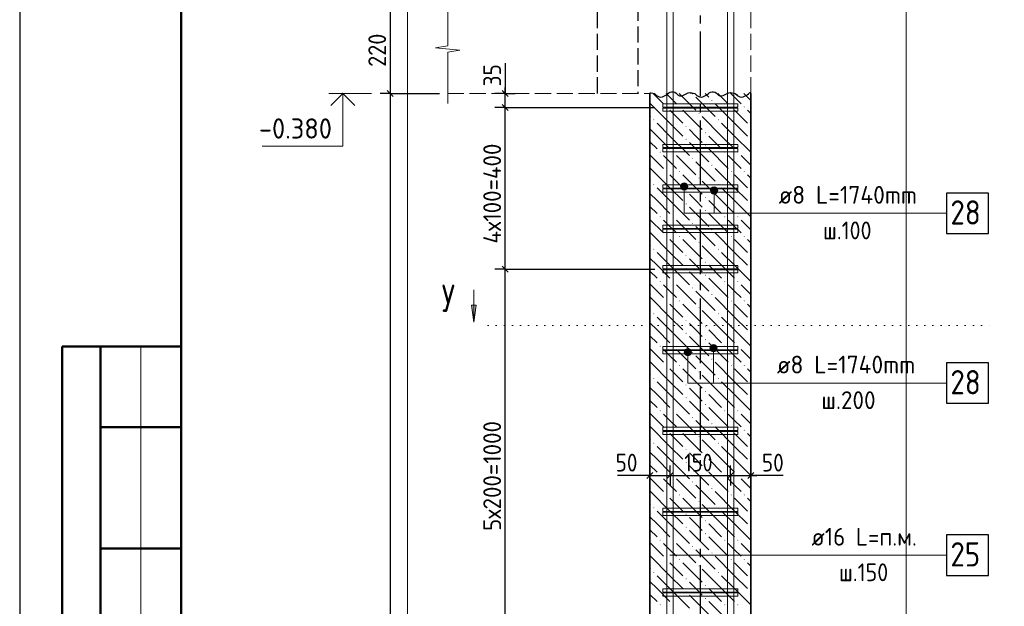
# Model space of a CAD drawing. Header units: millimetres. Extents: x 0 to 42000, y 0 to 29700.
# Tile 3 of 18: x 0 to 12189, y 12285 to 19543. Entities that reach past the tile are written whole.
import ezdxf

# ---------------------------------------------------------------- set-up
doc = ezdxf.new("R2010")
doc.units = ezdxf.units.MM
for name, pattern in [('______2', [270, 200, -70]), ('______5', [1100, 800, -100, 100, -100]), ('______9', [100, 0, -100])]:
    doc.linetypes.add(name, pattern=pattern)
for name, color, linetype, lineweight in [('S1 Продольная арматура', 7, 'Continuous', 35), ('Standard', 7, 'Continuous', 25), ('ЖБ Перекрытие верхний уровень', 7, '______2', 25), ('ЖБ Пилон', 7, 'Continuous', 35), ('Позиционная метка линия выноска', 7, 'Continuous', 13), ('Примечания', 7, 'Continuous', 13), ('Узлы символ', 7, 'Continuous', 25)]:
    doc.layers.add(name, color=color, linetype=linetype, lineweight=lineweight)
doc.layers.add('Оси', color=7, linetype='______5')
doc.layers.add('Размерная выноска', color=7, linetype='Continuous')
doc.layers.add('Хомут', color=7, linetype='Continuous', lineweight=25, true_color=0x6e3c1e)
doc.styles.add('ISOCPEUR', font='txt')

msp = doc.modelspace()

# ---------------------------------------------------------------- hatches: boundary and pattern name
at = {"layer": 'ЖБ Пилон', "linetype": 'Continuous', "lineweight": 18, "transparency": 33554687}
for points in [[(8323, 18624), (8329, 18630), (8330, 18630), (8336, 18624), (8330, 18617)], [(8563, 18544), (8570, 18550), (8576, 18544), (8570, 18537)], [(8003, 18464), (8010, 18470), (8016, 18464), (8010, 18457)], [(8163, 18464), (8170, 18470), (8176, 18464), (8170, 18457)], [(8803, 18464), (8810, 18470), (8816, 18464), (8810, 18457)], [(8963, 18464), (8970, 18470), (8976, 18464), (8970, 18457)], [(7843, 18304), (7850, 18310), (7856, 18304), (7850, 18297)], [(8403, 18384), (8410, 18390), (8416, 18384), (8410, 18377)], [(8643, 18304), (8650, 18310), (8656, 18304), (8650, 18297)], [(8243, 18224), (8250, 18230), (8256, 18224), (8250, 18217)], [(9043, 18224), (9050, 18230), (9051, 18230), (9051, 18218), (9050, 18217)], [(8243, 18064), (8250, 18070), (8256, 18064), (8250, 18057)], [(8483, 18144), (8490, 18150), (8496, 18144), (8490, 18137)], [(9043, 18064), (9050, 18070), (9051, 18070), (9051, 18058), (9050, 18057)], [(8483, 17984), (8490, 17990), (8496, 17984), (8490, 17977)], [(7923, 17904), (7930, 17910), (7936, 17904), (7930, 17897)], [(8083, 17904), (8090, 17910), (8096, 17904), (8090, 17897)], [(8323, 17824), (8330, 17830), (8336, 17824), (8330, 17817)], [(8723, 17904), (8730, 17910), (8736, 17904), (8730, 17897)], [(8883, 17904), (8890, 17910), (8896, 17904), (8890, 17897)], [(8563, 17744), (8570, 17750), (8576, 17744), (8570, 17737)], [(8003, 17664), (8010, 17670), (8016, 17664), (8010, 17657)], [(8163, 17664), (8170, 17670), (8176, 17664), (8170, 17657)], [(8403, 17584), (8410, 17590), (8416, 17584), (8410, 17577)], [(8803, 17664), (8810, 17670), (8816, 17664), (8810, 17657)], [(8963, 17664), (8970, 17670), (8976, 17664), (8970, 17657)], [(7843, 17504), (7850, 17510), (7856, 17504), (7850, 17497)], [(8243, 17424), (8250, 17430), (8256, 17424), (8250, 17417)], [(8643, 17504), (8650, 17510), (8656, 17504), (8650, 17497)], [(9043, 17424), (9050, 17430), (9051, 17430), (9051, 17418), (9050, 17417)], [(8483, 17344), (8490, 17350), (8496, 17344), (8490, 17337)], [(8243, 17264), (8250, 17270), (8256, 17264), (8250, 17257)], [(8483, 17184), (8490, 17190), (8496, 17184), (8490, 17177)], [(9043, 17264), (9050, 17270), (9051, 17270), (9051, 17258), (9050, 17257)], [(7923, 17104), (7930, 17110), (7936, 17104), (7930, 17097)], [(8083, 17104), (8090, 17110), (8096, 17104), (8090, 17097)], [(8723, 17104), (8730, 17110), (8736, 17104), (8730, 17097)], [(8883, 17104), (8890, 17110), (8896, 17104), (8890, 17097)], [(8323, 17024), (8330, 17030), (8336, 17024), (8330, 17017)], [(8563, 16944), (8570, 16950), (8576, 16944), (8570, 16937)], [(8003, 16864), (8010, 16870), (8016, 16864), (8010, 16857)], [(8163, 16864), (8170, 16870), (8176, 16864), (8170, 16857)], [(8803, 16864), (8810, 16870), (8816, 16864), (8810, 16857)], [(8963, 16864), (8970, 16870), (8976, 16864), (8970, 16857)], [(7843, 16704), (7850, 16710), (7856, 16704), (7850, 16697)], [(8403, 16784), (8410, 16790), (8416, 16784), (8410, 16777)], [(8643, 16704), (8650, 16710), (8656, 16704), (8650, 16697)], [(8243, 16624), (8250, 16630), (8256, 16624), (8250, 16617)], [(9043, 16624), (9050, 16630), (9051, 16630), (9051, 16618), (9050, 16617)], [(8243, 16464), (8250, 16470), (8256, 16464), (8250, 16457)], [(8483, 16544), (8490, 16550), (8496, 16544), (8490, 16537)], [(9043, 16464), (9050, 16470), (9051, 16470), (9051, 16458), (9050, 16457)], [(8483, 16384), (8490, 16390), (8496, 16384), (8490, 16377)], [(7923, 16304), (7930, 16310), (7936, 16304), (7930, 16297)], [(8083, 16304), (8090, 16310), (8096, 16304), (8090, 16297)], [(8323, 16224), (8330, 16230), (8336, 16224), (8330, 16217)], [(8723, 16304), (8730, 16310), (8736, 16304), (8730, 16297)], [(8883, 16304), (8890, 16310), (8896, 16304), (8890, 16297)], [(8563, 16144), (8570, 16150), (8576, 16144), (8570, 16137)], [(8003, 16064), (8010, 16070), (8016, 16064), (8010, 16057)], [(8163, 16064), (8170, 16070), (8176, 16064), (8170, 16057)], [(8403, 15984), (8410, 15990), (8416, 15984), (8410, 15977)], [(8803, 16064), (8810, 16070), (8816, 16064), (8810, 16057)], [(8963, 16064), (8970, 16070), (8976, 16064), (8970, 16057)], [(7843, 15904), (7850, 15910), (7856, 15904), (7850, 15897)], [(8643, 15904), (8650, 15910), (8656, 15904), (8650, 15897)], [(8243, 15824), (8250, 15830), (8256, 15824), (8250, 15817)], [(8483, 15744), (8490, 15750), (8496, 15744), (8490, 15737)], [(9043, 15824), (9050, 15830), (9051, 15830), (9051, 15818), (9050, 15817)], [(8243, 15664), (8250, 15670), (8256, 15664), (8250, 15657)], [(9043, 15664), (9050, 15670), (9051, 15670), (9051, 15658), (9050, 15657)], [(7923, 15504), (7930, 15510), (7936, 15504), (7930, 15497)], [(8083, 15504), (8090, 15510), (8096, 15504), (8090, 15497)], [(8483, 15584), (8490, 15590), (8496, 15584), (8490, 15577)], [(8723, 15504), (8730, 15510), (8736, 15504), (8730, 15497)], [(8883, 15504), (8890, 15510), (8896, 15504), (8890, 15497)], [(8323, 15424), (8330, 15430), (8336, 15424), (8330, 15417)], [(8003, 15264), (8010, 15270), (8016, 15264), (8010, 15257)], [(8163, 15264), (8170, 15270), (8176, 15264), (8170, 15257)], [(8563, 15344), (8570, 15350), (8576, 15344), (8570, 15337)], [(8803, 15264), (8810, 15270), (8816, 15264), (8810, 15257)], [(8963, 15264), (8970, 15270), (8976, 15264), (8970, 15257)], [(8403, 15184), (8410, 15190), (8416, 15184), (8410, 15177)], [(7843, 15104), (7850, 15110), (7856, 15104), (7850, 15097)], [(8243, 15024), (8250, 15030), (8256, 15024), (8250, 15017)], [(8643, 15104), (8650, 15110), (8656, 15104), (8650, 15097)], [(9043, 15024), (9050, 15030), (9051, 15030), (9051, 15018), (9050, 15017)], [(8483, 14944), (8490, 14950), (8496, 14944), (8490, 14937)], [(8243, 14864), (8250, 14870), (8256, 14864), (8250, 14857)], [(8483, 14784), (8490, 14790), (8496, 14784), (8490, 14777)], [(9043, 14864), (9050, 14870), (9051, 14870), (9051, 14858), (9050, 14857)], [(7923, 14704), (7930, 14710), (7936, 14704), (7930, 14697)], [(8083, 14704), (8090, 14710), (8096, 14704), (8090, 14697)], [(8323, 14624), (8330, 14630), (8336, 14624), (8330, 14617)], [(8723, 14704), (8730, 14710), (8736, 14704), (8730, 14697)], [(8883, 14704), (8890, 14710), (8896, 14704), (8890, 14697)], [(8563, 14544), (8570, 14550), (8576, 14544), (8570, 14537)], [(8003, 14464), (8010, 14470), (8016, 14464), (8010, 14457)], [(8163, 14464), (8170, 14470), (8176, 14464), (8170, 14457)], [(8403, 14384), (8410, 14390), (8416, 14384), (8410, 14377)], [(8803, 14464), (8810, 14470), (8816, 14464), (8810, 14457)], [(8963, 14464), (8970, 14470), (8976, 14464), (8970, 14457)], [(7843, 14304), (7850, 14310), (7856, 14304), (7850, 14297)], [(8643, 14304), (8650, 14310), (8656, 14304), (8650, 14297)], [(8243, 14224), (8250, 14230), (8256, 14224), (8250, 14217)], [(8483, 14144), (8490, 14150), (8496, 14144), (8490, 14137)], [(9043, 14224), (9050, 14230), (9051, 14230), (9051, 14218), (9050, 14217)], [(8243, 14064), (8250, 14070), (8256, 14064), (8250, 14057)], [(9043, 14064), (9050, 14070), (9051, 14070), (9051, 14058), (9050, 14057)], [(7923, 13904), (7930, 13910), (7936, 13904), (7930, 13897)], [(8083, 13904), (8090, 13910), (8096, 13904), (8090, 13897)], [(8483, 13984), (8490, 13990), (8496, 13984), (8490, 13977)], [(8723, 13904), (8730, 13910), (8736, 13904), (8730, 13897)], [(8883, 13904), (8890, 13910), (8896, 13904), (8890, 13897)], [(8323, 13824), (8330, 13830), (8336, 13824), (8330, 13817)], [(8003, 13664), (8010, 13670), (8016, 13664), (8010, 13657)], [(8163, 13664), (8170, 13670), (8176, 13664), (8170, 13657)], [(8563, 13744), (8570, 13750), (8576, 13744), (8570, 13737)], [(8803, 13664), (8810, 13670), (8816, 13664), (8810, 13657)], [(8963, 13664), (8970, 13670), (8976, 13664), (8970, 13657)], [(8403, 13584), (8410, 13590), (8416, 13584), (8410, 13577)], [(7843, 13504), (7850, 13510), (7856, 13504), (7850, 13497)], [(8243, 13424), (8250, 13430), (8256, 13424), (8250, 13417)], [(8643, 13504), (8650, 13510), (8656, 13504), (8650, 13497)], [(9043, 13424), (9050, 13430), (9051, 13430), (9051, 13418), (9050, 13417)], [(8483, 13344), (8490, 13350), (8496, 13344), (8490, 13337)], [(8243, 13264), (8250, 13270), (8256, 13264), (8250, 13257)], [(8483, 13184), (8490, 13190), (8496, 13184), (8490, 13177)], [(9043, 13264), (9050, 13270), (9051, 13270), (9051, 13258), (9050, 13257)], [(7923, 13104), (7930, 13110), (7936, 13104), (7930, 13097)], [(8083, 13104), (8090, 13110), (8096, 13104), (8090, 13097)], [(8723, 13104), (8730, 13110), (8736, 13104), (8730, 13097)], [(8883, 13104), (8890, 13110), (8896, 13104), (8890, 13097)], [(8323, 13024), (8330, 13030), (8336, 13024), (8330, 13017)], [(8563, 12944), (8570, 12950), (8576, 12944), (8570, 12937)], [(8003, 12864), (8010, 12870), (8016, 12864), (8010, 12857)], [(8163, 12864), (8170, 12870), (8176, 12864), (8170, 12857)], [(8803, 12864), (8810, 12870), (8816, 12864), (8810, 12857)], [(8963, 12864), (8970, 12870), (8976, 12864), (8970, 12857)], [(7843, 12704), (7850, 12710), (7856, 12704), (7850, 12697)], [(8403, 12784), (8410, 12790), (8416, 12784), (8410, 12777)], [(8643, 12704), (8650, 12710), (8656, 12704), (8650, 12697)], [(8243, 12624), (8250, 12630), (8256, 12624), (8250, 12617)], [(9043, 12624), (9050, 12630), (9051, 12630), (9051, 12618), (9050, 12617)], [(8243, 12464), (8250, 12470), (8256, 12464), (8250, 12457)], [(8483, 12544), (8490, 12550), (8496, 12544), (8490, 12537)], [(9043, 12464), (9050, 12470), (9051, 12470), (9051, 12458), (9050, 12457)], [(8483, 12384), (8490, 12390), (8496, 12384), (8490, 12377)], [(7923, 12304), (7930, 12310), (7936, 12304), (7930, 12297)], [(8083, 12304), (8090, 12310), (8096, 12304), (8090, 12297)], [(8723, 12304), (8730, 12310), (8736, 12304), (8730, 12297)], [(8883, 12304), (8890, 12310), (8896, 12304), (8890, 12297)]]:
    msp.add_hatch(color=7, dxfattribs=at).paths.add_polyline_path(points, flags=16)
at = {"layer": 'Позиционная метка линия выноска', "linetype": 'Continuous', "lineweight": 13, "transparency": 33554687}
for points in [[(8181, 17480), (8271, 17480), (8264, 17503)], [(8181, 17480), (8264, 17503), (8187, 17503)], [(8187, 17458), (8271, 17480), (8181, 17480)], [(8187, 17503), (8264, 17503), (8248, 17519)], [(8187, 17503), (8248, 17519), (8203, 17519)], [(8187, 17458), (8264, 17458), (8271, 17480)], [(8203, 17441), (8264, 17458), (8187, 17458)], [(8203, 17519), (8248, 17519), (8226, 17525)], [(8203, 17441), (8248, 17441), (8264, 17458)], [(8248, 17441), (8203, 17441), (8226, 17435)], [(8551, 17430), (8641, 17430), (8634, 17453)], [(8551, 17430), (8634, 17453), (8557, 17453)], [(8557, 17453), (8634, 17453), (8618, 17469)], [(8557, 17453), (8618, 17469), (8573, 17469)], [(8573, 17469), (8618, 17469), (8596, 17475)], [(8557, 17408), (8641, 17430), (8551, 17430)], [(8557, 17408), (8634, 17408), (8641, 17430)], [(8573, 17391), (8634, 17408), (8557, 17408)], [(8573, 17391), (8618, 17391), (8634, 17408)], [(8618, 17391), (8573, 17391), (8596, 17385)], [(8543, 15480), (8633, 15480), (8627, 15503)], [(8543, 15480), (8627, 15503), (8549, 15503)], [(8549, 15503), (8627, 15503), (8611, 15519)], [(8549, 15503), (8611, 15519), (8566, 15519)], [(8566, 15519), (8611, 15519), (8588, 15525)], [(8226, 15430), (8316, 15430), (8309, 15453)], [(8226, 15430), (8309, 15453), (8232, 15453)], [(8232, 15408), (8316, 15430), (8226, 15430)], [(8232, 15453), (8309, 15453), (8293, 15469)], [(8232, 15453), (8293, 15469), (8248, 15469)], [(8232, 15408), (8309, 15408), (8316, 15430)], [(8248, 15391), (8309, 15408), (8232, 15408)], [(8248, 15469), (8293, 15469), (8271, 15475)], [(8248, 15391), (8293, 15391), (8309, 15408)], [(8293, 15391), (8248, 15391), (8271, 15385)], [(8549, 15458), (8633, 15480), (8543, 15480)], [(8549, 15458), (8627, 15458), (8633, 15480)], [(8566, 15441), (8627, 15458), (8549, 15458)], [(8566, 15441), (8611, 15441), (8627, 15458)], [(8611, 15441), (8566, 15441), (8588, 15435)]]:
    msp.add_hatch(color=7, dxfattribs=at).paths.add_polyline_path(points)
at = {"layer": 'Узлы символ', "linetype": 'Continuous', "lineweight": 13, "transparency": 33554687}
msp.add_hatch(color=7, dxfattribs=at).paths.add_polyline_path([(5652, 16009), (5622, 15799), (5592, 16009)], flags=16)

# ---------------------------------------------------------------- linework, layer by layer
at = {"layer": 'S1 Продольная арматура', "color": 7, "linetype": 'Continuous', "lineweight": 18, "transparency": 33554687}
for points in [[(8011, 5030), (8011, 26380), (8091, 26380), (8091, 5030), (8011, 5030)], [(8011, 5030), (8011, 26380), (8091, 26380), (8091, 5030), (8011, 5030)], [(8011, 5030), (8011, 26380), (8091, 26380), (8091, 5030), (8011, 5030)], [(8011, 5030), (8011, 26380), (8091, 26380), (8091, 5030), (8011, 5030)], [(8011, 5030), (8011, 26380), (8091, 26380), (8091, 5030), (8011, 5030)], [(8011, 5030), (8011, 26380), (8091, 26380), (8091, 5030), (8011, 5030)], [(8011, 5030), (8011, 26380), (8091, 26380), (8091, 5030), (8011, 5030)], [(8011, 5030), (8011, 26380), (8091, 26380), (8091, 5030), (8011, 5030)], [(8761, 5030), (8761, 26380), (8841, 26380), (8841, 5030), (8761, 5030)], [(8761, 5030), (8761, 26380), (8841, 26380), (8841, 5030), (8761, 5030)], [(8761, 5030), (8761, 26380), (8841, 26380), (8841, 5030), (8761, 5030)], [(8761, 5030), (8761, 26380), (8841, 26380), (8841, 5030), (8761, 5030)], [(8761, 5030), (8761, 26380), (8841, 26380), (8841, 5030), (8761, 5030)], [(8761, 5030), (8761, 26380), (8841, 26380), (8841, 5030), (8761, 5030)], [(8761, 5030), (8761, 26380), (8841, 26380), (8841, 5030), (8761, 5030)], [(8761, 5030), (8761, 26380), (8841, 26380), (8841, 5030), (8761, 5030)]]:
    msp.add_lwpolyline(points, dxfattribs=at)
at = {"layer": 'S1 Продольная арматура', "color": 7, "linetype": 'Continuous', "lineweight": 25, "transparency": 33554687}
msp.add_lwpolyline([(11472, 12668), (11992, 12668), (11992, 13168), (11472, 13168), (11472, 12668)], dxfattribs=at)
at = {"layer": 'Standard', "color": 7, "linetype": 'Continuous', "lineweight": 25, "transparency": 33554687}
for p, q in [((2000, 29200), (2000, 1058)), ((4549, 18668), (4624, 18593)), ((6046, 18593), (5971, 18668)), ((6046, 18418), (5971, 18493)), ((6046, 16418), (5971, 16493)), ((7763, 13865), (7838, 13940)), ((8013, 13865), (8088, 13940)), ((8763, 13865), (8838, 13940)), ((9013, 13865), (9088, 13940))]:
    msp.add_line(p, q, dxfattribs=at)
at = {"layer": 'Standard', "color": 7, "linetype": 'Continuous', "lineweight": -3, "transparency": 33554687}
for p, q in [((4586, 19730), (4586, 18630)), ((6009, 18630), (6009, 18705)), ((4586, 18630), (4461, 18630)), ((4586, 18630), (4711, 18630)), ((4586, 18630), (5199, 18630)), ((4586, 18630), (4586, 5030)), ((6009, 18630), (5884, 18630)), ((6009, 18630), (6134, 18630)), ((6009, 18630), (6019, 18630)), ((6009, 18455), (6009, 18630)), ((6009, 18455), (5884, 18455)), ((6009, 18455), (6134, 18455)), ((6009, 18455), (7861, 18455)), ((6009, 16455), (6009, 18455)), ((6009, 16455), (5884, 16455)), ((6009, 16455), (6134, 16455)), ((6009, 16455), (7861, 16455)), ((6009, 11455), (6009, 16455)), ((7801, 13903), (7801, 14028)), ((8051, 13903), (8051, 14028)), ((8801, 13903), (8801, 14028)), ((9051, 13903), (9051, 14028)), ((7801, 13903), (7726, 13903)), ((7801, 13903), (7801, 13778)), ((7801, 13903), (7801, 13903)), ((7801, 13903), (8051, 13903)), ((8051, 13903), (8051, 13778)), ((8051, 13903), (8051, 13903)), ((8051, 13903), (8801, 13903)), ((8801, 13903), (8801, 13778)), ((8801, 13903), (8801, 13902)), ((8801, 13903), (9051, 13903)), ((9051, 13903), (9051, 13778)), ((9051, 13903), (9051, 13903)), ((9051, 13903), (9126, 13903))]:
    msp.add_line(p, q, dxfattribs=at)
at = {"layer": 'Standard', "color": 7, "linetype": 'Continuous', "lineweight": 13, "transparency": 33554687}
for p, q in [((4356, 18630), (3826, 18630)), ((1500, 15500), (1500, 9000))]:
    msp.add_line(p, q, dxfattribs=at)
at = {"layer": 'Standard', "color": 7, "linetype": 'Continuous', "lineweight": 50, "transparency": 33554687}
for p, q in [((6, 15500), (0, 15500)), ((2000, 15500), (527, 15500)), ((527, 15500), (527, 9000)), ((527, 15500), (527, 9000)), ((1000, 15500), (1000, 9000)), ((2000, 14500), (1000, 14500)), ((2000, 13000), (1000, 13000))]:
    msp.add_line(p, q, dxfattribs=at)
at = {"layer": 'Standard', "color": 7, "linetype": 'Continuous', "lineweight": 25, "transparency": 33554687}
msp.add_lwpolyline([(0, 0), (42000, 0), (42000, 29700), (0, 29700), (0, 0)], close=True, dxfattribs=at)
at = {"layer": 'Standard', "color": 7, "linetype": 'Continuous', "lineweight": 50, "transparency": 33554687}
msp.add_lwpolyline([(2000, 29200), (41500, 29200), (41500, 500), (2000, 500), (2000, 29200)], close=True, dxfattribs=at)
at = {"layer": 'Standard', "color": 7, "linetype": 'Continuous', "lineweight": 13, "transparency": 33554687}
for points in [[(23000, 29200), (2000, 29200), (2000, 500), (23000, 500), (23000, 29200)], [(4000, 18630), (4000, 17980), (3000, 17980)]]:
    msp.add_lwpolyline(points, dxfattribs=at)
at = {"layer": 'Standard', "color": 254, "linetype": 'Continuous', "lineweight": 18, "true_color": 0xc4c4ff, "transparency": 33554687}
msp.add_lwpolyline([(4799, 2089), (10973, 2089), (10973, 27230), (4799, 27230), (4799, 2089)], dxfattribs=at)
at = {"layer": 'Standard', "color": 7, "linetype": 'Continuous', "lineweight": 35, "transparency": 33554687}
msp.add_lwpolyline([(4148, 18482), (4000, 18630), (3852, 18482)], dxfattribs=at)
at = {"layer": 'ЖБ Перекрытие верхний уровень', "color": 7, "linetype": '______2', "lineweight": 18, "transparency": 33554687}
for p, q in [((9052, 18630), (9052, 19730)), ((5299, 18630), (7801, 18630))]:
    msp.add_line(p, q, dxfattribs=at)
at = {"layer": 'ЖБ Пилон', "color": 7, "linetype": 'Continuous', "lineweight": 35, "transparency": 33554687}
for p, q in [((7801, 18630), (7801, 5030)), ((9051, 5030), (9051, 18630))]:
    msp.add_line(p, q, dxfattribs=at)
at = {"layer": 'ЖБ Пилон', "color": 9, "linetype": 'Continuous', "lineweight": 18, "true_color": 0xc7c7c7, "transparency": 33554687}
for p, q in [((7844, 18630), (7970, 18504)), ((8050, 18584), (8004, 18630)), ((8130, 18504), (8050, 18584)), ((8164, 18630), (8370, 18424)), ((8370, 18584), (8610, 18344)), ((8484, 18630), (8530, 18584)), ((8644, 18630), (8770, 18504)), ((8850, 18584), (8804, 18630)), ((8930, 18504), (8850, 18584)), ((8964, 18630), (9051, 18543)), ((8050, 18264), (7810, 18504)), ((8050, 18424), (8210, 18264)), ((8210, 18424), (8450, 18184)), ((8850, 18264), (8610, 18504)), ((8850, 18424), (9010, 18264)), ((9010, 18424), (9051, 18383)), ((7801, 18353), (7810, 18344)), ((8690, 18104), (8450, 18344)), ((7890, 18104), (7801, 18193)), ((7890, 18264), (8050, 18104)), ((8050, 18264), (8210, 18104)), ((8370, 18104), (8290, 18184)), ((8690, 18264), (8850, 18104)), ((8850, 18264), (9010, 18104)), ((7890, 18104), (8050, 17944)), ((8050, 18104), (8290, 17864)), ((8450, 18024), (8370, 18104)), ((8530, 18104), (8690, 17944)), ((8690, 18104), (8850, 17944)), ((8850, 18104), (9051, 17903)), ((7801, 18033), (7890, 17944)), ((8290, 18024), (8530, 17784)), ((8530, 17944), (8770, 17704)), ((7801, 17873), (7970, 17704)), ((8050, 17784), (7970, 17864)), ((8130, 17864), (8370, 17624)), ((8850, 17784), (8770, 17864)), ((8930, 17864), (9051, 17743)), ((8050, 17464), (7810, 17704)), ((8130, 17704), (8050, 17784)), ((8370, 17784), (8610, 17544)), ((8850, 17464), (8610, 17704)), ((8930, 17704), (8850, 17784)), ((7801, 17553), (7810, 17544)), ((8050, 17624), (8210, 17464)), ((8210, 17624), (8450, 17384)), ((8850, 17624), (9010, 17464)), ((9010, 17624), (9051, 17583)), ((7890, 17464), (8050, 17304)), ((8050, 17464), (8210, 17304)), ((8690, 17304), (8450, 17544)), ((8690, 17464), (8850, 17304)), ((8850, 17464), (9010, 17304)), ((7890, 17304), (7801, 17393)), ((8370, 17304), (8290, 17384)), ((7801, 17233), (7890, 17144)), ((7890, 17304), (8050, 17144)), ((8050, 17304), (8290, 17064)), ((8290, 17224), (8530, 16984)), ((8450, 17224), (8370, 17304)), ((8530, 17304), (8690, 17144)), ((8690, 17304), (8850, 17144)), ((8850, 17304), (9051, 17103)), ((7801, 17073), (7970, 16904)), ((8530, 17144), (8770, 16904)), ((8050, 16984), (7970, 17064)), ((8130, 16904), (8050, 16984)), ((8130, 17064), (8370, 16824)), ((8370, 16984), (8610, 16744)), ((8850, 16984), (8770, 17064)), ((8930, 16904), (8850, 16984)), ((8930, 17064), (9051, 16943)), ((8050, 16664), (7810, 16904)), ((8050, 16824), (8210, 16664)), ((8210, 16824), (8450, 16584)), ((8850, 16664), (8610, 16904)), ((8850, 16824), (9010, 16664)), ((9010, 16824), (9051, 16783)), ((7801, 16753), (7810, 16744)), ((8690, 16504), (8450, 16744)), ((7890, 16504), (7801, 16593)), ((7890, 16664), (8050, 16504)), ((8050, 16664), (8210, 16504)), ((8370, 16504), (8290, 16584)), ((8690, 16664), (8850, 16504)), ((8850, 16664), (9010, 16504)), ((7890, 16504), (8050, 16344)), ((8050, 16504), (8290, 16264)), ((8450, 16424), (8370, 16504)), ((8530, 16504), (8690, 16344)), ((8690, 16504), (8850, 16344)), ((8850, 16504), (9051, 16303)), ((7801, 16433), (7890, 16344)), ((8290, 16424), (8530, 16184)), ((8530, 16344), (8770, 16104)), ((7801, 16273), (7970, 16104)), ((8050, 16184), (7970, 16264)), ((8130, 16264), (8370, 16024)), ((8850, 16184), (8770, 16264)), ((8930, 16264), (9051, 16143)), ((8050, 15864), (7810, 16104)), ((8130, 16104), (8050, 16184)), ((8370, 16184), (8610, 15944)), ((8850, 15864), (8610, 16104)), ((8930, 16104), (8850, 16184)), ((8050, 16024), (8210, 15864)), ((8210, 16024), (8450, 15784)), ((8850, 16024), (9010, 15864)), ((9010, 16024), (9051, 15983)), ((7801, 15953), (7810, 15944)), ((7890, 15864), (8050, 15704)), ((8050, 15864), (8210, 15704)), ((8690, 15704), (8450, 15944)), ((8690, 15864), (8850, 15704)), ((8850, 15864), (9010, 15704)), ((7890, 15704), (7801, 15793)), ((8370, 15704), (8290, 15784)), ((7801, 15633), (7890, 15544)), ((7890, 15704), (8050, 15544)), ((8050, 15704), (8290, 15464)), ((8290, 15624), (8530, 15384)), ((8450, 15624), (8370, 15704)), ((8530, 15704), (8690, 15544)), ((8690, 15704), (8850, 15544)), ((8850, 15704), (9051, 15503)), ((8530, 15544), (8770, 15304)), ((7801, 15473), (7970, 15304)), ((8050, 15384), (7970, 15464)), ((8130, 15304), (8050, 15384)), ((8130, 15464), (8370, 15224)), ((8370, 15384), (8610, 15144)), ((8850, 15384), (8770, 15464)), ((8930, 15304), (8850, 15384)), ((8930, 15464), (9051, 15343)), ((8050, 15064), (7810, 15304)), ((8850, 15064), (8610, 15304)), ((7801, 15153), (7810, 15144)), ((8050, 15224), (8210, 15064)), ((8210, 15224), (8450, 14984)), ((8690, 14904), (8450, 15144)), ((8850, 15224), (9010, 15064)), ((9010, 15224), (9051, 15183)), ((7890, 14904), (7801, 14993)), ((7890, 15064), (8050, 14904)), ((8050, 15064), (8210, 14904)), ((8690, 15064), (8850, 14904)), ((8850, 15064), (9010, 14904)), ((7890, 14904), (8050, 14744)), ((8050, 14904), (8290, 14664)), ((8370, 14904), (8290, 14984)), ((8450, 14824), (8370, 14904)), ((8530, 14904), (8690, 14744)), ((8690, 14904), (8850, 14744)), ((8850, 14904), (9051, 14703)), ((7801, 14833), (7890, 14744)), ((8290, 14824), (8530, 14584)), ((7801, 14673), (7970, 14504)), ((8050, 14584), (7970, 14664)), ((8130, 14664), (8370, 14424)), ((8530, 14744), (8770, 14504)), ((8850, 14584), (8770, 14664)), ((8930, 14664), (9051, 14543)), ((8130, 14504), (8050, 14584)), ((8370, 14584), (8610, 14344)), ((8930, 14504), (8850, 14584)), ((8050, 14264), (7810, 14504)), ((8050, 14424), (8210, 14264)), ((8210, 14424), (8450, 14184)), ((8850, 14264), (8610, 14504)), ((8850, 14424), (9010, 14264)), ((9010, 14424), (9051, 14383)), ((7801, 14353), (7810, 14344)), ((7890, 14264), (8050, 14104)), ((8050, 14264), (8210, 14104)), ((8690, 14104), (8450, 14344)), ((8690, 14264), (8850, 14104)), ((8850, 14264), (9010, 14104)), ((7890, 14104), (7801, 14193)), ((8370, 14104), (8290, 14184)), ((7801, 14033), (7890, 13944)), ((7890, 14104), (8050, 13944)), ((8050, 14104), (8290, 13864)), ((8290, 14024), (8530, 13784)), ((8450, 14024), (8370, 14104)), ((8530, 14104), (8690, 13944)), ((8690, 14104), (8850, 13944)), ((8850, 14104), (9051, 13903)), ((8530, 13944), (8770, 13704)), ((7801, 13873), (7970, 13704)), ((8050, 13784), (7970, 13864)), ((8130, 13704), (8050, 13784)), ((8130, 13864), (8370, 13624)), ((8370, 13784), (8610, 13544)), ((8850, 13784), (8770, 13864)), ((8930, 13704), (8850, 13784)), ((8930, 13864), (9051, 13743)), ((8050, 13464), (7810, 13704)), ((8850, 13464), (8610, 13704)), ((7801, 13553), (7810, 13544)), ((8050, 13624), (8210, 13464)), ((8210, 13624), (8450, 13384)), ((8690, 13304), (8450, 13544)), ((8850, 13624), (9010, 13464)), ((9010, 13624), (9051, 13583)), ((7890, 13464), (8050, 13304)), ((8050, 13464), (8210, 13304)), ((8690, 13464), (8850, 13304)), ((8850, 13464), (9010, 13304)), ((7890, 13304), (7801, 13393)), ((7890, 13304), (8050, 13144)), ((8050, 13304), (8290, 13064)), ((8370, 13304), (8290, 13384)), ((8450, 13224), (8370, 13304)), ((8530, 13304), (8690, 13144)), ((8690, 13304), (8850, 13144)), ((8850, 13304), (9051, 13103)), ((7801, 13233), (7890, 13144)), ((8290, 13224), (8530, 12984)), ((7801, 13073), (7970, 12904)), ((8050, 12984), (7970, 13064)), ((8130, 13064), (8370, 12824)), ((8530, 13144), (8770, 12904)), ((8850, 12984), (8770, 13064)), ((8930, 13064), (9051, 12943)), ((8130, 12904), (8050, 12984)), ((8370, 12984), (8610, 12744)), ((8930, 12904), (8850, 12984)), ((8050, 12664), (7810, 12904)), ((8050, 12824), (8210, 12664)), ((8210, 12824), (8450, 12584)), ((8850, 12664), (8610, 12904)), ((8850, 12824), (9010, 12664)), ((9010, 12824), (9051, 12783)), ((7801, 12753), (7810, 12744)), ((8690, 12504), (8450, 12744)), ((7890, 12504), (7801, 12593)), ((7890, 12664), (8050, 12504)), ((8050, 12664), (8210, 12504)), ((8370, 12504), (8290, 12584)), ((8690, 12664), (8850, 12504)), ((8850, 12664), (9010, 12504)), ((7801, 12433), (7890, 12344)), ((7890, 12504), (8050, 12344)), ((8050, 12504), (8290, 12264)), ((8450, 12424), (8370, 12504)), ((8530, 12504), (8690, 12344)), ((8690, 12504), (8850, 12344)), ((8850, 12504), (9051, 12303)), ((8290, 12424), (8530, 12184)), ((8530, 12344), (8770, 12104))]:
    msp.add_line(p, q, dxfattribs=at)
at = {"layer": 'Оси', "color": 8, "linetype": '______5', "lineweight": -3, "transparency": 33554687}
msp.add_line((8426, 27095), (8426, 2079), dxfattribs=at)
at = {"layer": 'Позиционная метка линия выноска', "color": 7, "linetype": 'Continuous', "lineweight": 13, "transparency": 33554687}
for p, q in [((8181, 17480), (8181, 17480)), ((8226, 17525), (8226, 17525)), ((8226, 17435), (8226, 17435)), ((8271, 17480), (8271, 17480)), ((8596, 17475), (8596, 17475)), ((8551, 17430), (8551, 17430)), ((8596, 17385), (8596, 17385)), ((8641, 17430), (8641, 17430)), ((8588, 15525), (8588, 15525)), ((8226, 15430), (8226, 15430)), ((8271, 15475), (8271, 15475)), ((8271, 15385), (8271, 15385)), ((8316, 15430), (8316, 15430)), ((8543, 15480), (8543, 15480)), ((8588, 15435), (8588, 15435)), ((8633, 15480), (8633, 15480)), ((8049, 12918), (11472, 12918))]:
    msp.add_line(p, q, dxfattribs=at)
for points in [[(11172, 17148), (8226, 17148), (8226, 17480)], [(11472, 17148), (8596, 17148), (8596, 17430)], [(11172, 15048), (8271, 15048), (8271, 15430)], [(11472, 15048), (8588, 15048), (8588, 15480)]]:
    msp.add_lwpolyline(points, dxfattribs=at)
for centre in [(8226, 17480), (8596, 17430), (8588, 15480), (8271, 15430)]:
    msp.add_circle(centre, 45, dxfattribs=at)
at = {"layer": 'Примечания', "color": 7, "linetype": 'Continuous', "lineweight": 13, "transparency": 33554687}
for p, q in [((5299, 19855), (5299, 19221)), ((5299, 19221), (5149, 19194)), ((5149, 19194), (5449, 19167)), ((5449, 19167), (5299, 19140)), ((5299, 19140), (5299, 18505)), ((5299, 18505), (5299, 18505))]:
    msp.add_line(p, q, dxfattribs=at)
at = {"layer": 'Примечания', "color": 253, "linetype": '______2', "lineweight": -3, "true_color": 0xababab, "transparency": 33554687}
for p, q in [((7151, 18630), (7151, 19730)), ((7651, 19730), (7651, 18630))]:
    msp.add_line(p, q, dxfattribs=at)
at = {"layer": 'Примечания', "color": 7, "linetype": 'Continuous', "lineweight": 25, "transparency": 33554687}
for points in [[(7801, 18639), (7819, 18639), (7839, 18636), (7857, 18630), (7872, 18619), (7884, 18606), (7899, 18595), (7917, 18588), (7937, 18584), (7956, 18589), (7974, 18596), (7992, 18604), (8007, 18615), (8021, 18626), (8035, 18637), (8052, 18646), (8071, 18651), (8091, 18651), (8110, 18645), (8125, 18635), (8138, 18622), (8152, 18611), (8169, 18602), (8189, 18600), (8208, 18605), (8226, 18613), (8243, 18621), (8260, 18629), (8277, 18637), (8297, 18641), (8301, 18642)], [(8301, 18639), (8319, 18639), (8339, 18636), (8357, 18630), (8372, 18619), (8384, 18606), (8399, 18595), (8417, 18588), (8437, 18584), (8456, 18589), (8474, 18596), (8492, 18604), (8507, 18615), (8521, 18626), (8535, 18637), (8552, 18646), (8571, 18651), (8591, 18651), (8610, 18645), (8625, 18635), (8638, 18622), (8652, 18611), (8669, 18602), (8689, 18600), (8708, 18605), (8726, 18613), (8743, 18621), (8760, 18629), (8777, 18637), (8797, 18641), (8801, 18642)], [(8801, 18639), (8819, 18639), (8839, 18636), (8857, 18630), (8872, 18619), (8884, 18606), (8899, 18595), (8917, 18588), (8937, 18584), (8956, 18589), (8974, 18596), (8992, 18604), (9007, 18615), (9021, 18626), (9035, 18637), (9052, 18646), (9052, 18647)]]:
    msp.add_lwpolyline(points, dxfattribs=at)
at = {"layer": 'Размерная выноска', "color": 7, "linetype": 'Continuous', "lineweight": -3, "transparency": 33554687}
for p, q in [((6009, 19005), (6009, 18630)), ((7801, 13903), (7401, 13903)), ((9451, 13903), (9051, 13903))]:
    msp.add_line(p, q, dxfattribs=at)
at = {"layer": 'Узлы символ', "color": 7, "linetype": 'Continuous', "lineweight": 13, "transparency": 33554687}
for p, q in [((5622, 15799), (5622, 16199)), ((5622, 15799), (5592, 16009)), ((5592, 16009), (5652, 16009)), ((5622, 16009), (5622, 16024)), ((5652, 16009), (5622, 15799)), ((5622, 15799), (5622, 15799)), ((5622, 15799), (5622, 15799)), ((5622, 15799), (5622, 15799))]:
    msp.add_line(p, q, dxfattribs=at)
at = {"layer": 'Узлы символ', "color": 7, "linetype": '______9', "lineweight": 13, "transparency": 33554687}
msp.add_line((5800, 15761), (12100, 15761), dxfattribs=at)
at = {"layer": 'Хомут', "color": 36, "linetype": 'Continuous', "lineweight": 13, "true_color": 0x6e3c1e, "transparency": 33554687}
for points in [[(8891, 18460), (7961, 18460), (7961, 18500), (8891, 18500), (8891, 18460)], [(8891, 18460), (7961, 18460), (7961, 18500), (8891, 18500), (8891, 18460)], [(8891, 18410), (7961, 18410), (7961, 18450), (8891, 18450), (8891, 18410)], [(8891, 18410), (7961, 18410), (7961, 18450), (8891, 18450), (8891, 18410)], [(8891, 17960), (7961, 17960), (7961, 18000), (8891, 18000), (8891, 17960)], [(8891, 17960), (7961, 17960), (7961, 18000), (8891, 18000), (8891, 17960)], [(8891, 17910), (7961, 17910), (7961, 17950), (8891, 17950), (8891, 17910)], [(8891, 17910), (7961, 17910), (7961, 17950), (8891, 17950), (8891, 17910)], [(8891, 17460), (7961, 17460), (7961, 17500), (8891, 17500), (8891, 17460)], [(8891, 17460), (7961, 17460), (7961, 17500), (8891, 17500), (8891, 17460)], [(8891, 17410), (7961, 17410), (7961, 17450), (8891, 17450), (8891, 17410)], [(8891, 17410), (7961, 17410), (7961, 17450), (8891, 17450), (8891, 17410)], [(8891, 16960), (7961, 16960), (7961, 17000), (8891, 17000), (8891, 16960)], [(8891, 16960), (7961, 16960), (7961, 17000), (8891, 17000), (8891, 16960)], [(8891, 16910), (7961, 16910), (7961, 16950), (8891, 16950), (8891, 16910)], [(8891, 16910), (7961, 16910), (7961, 16950), (8891, 16950), (8891, 16910)], [(8891, 16460), (7961, 16460), (7961, 16500), (8891, 16500), (8891, 16460)], [(8891, 16460), (7961, 16460), (7961, 16500), (8891, 16500), (8891, 16460)], [(8891, 16410), (7961, 16410), (7961, 16450), (8891, 16450), (8891, 16410)], [(8891, 16410), (7961, 16410), (7961, 16450), (8891, 16450), (8891, 16410)], [(8891, 15460), (7961, 15460), (7961, 15500), (8891, 15500), (8891, 15460)], [(8891, 15460), (7961, 15460), (7961, 15500), (8891, 15500), (8891, 15460)], [(8891, 15410), (7961, 15410), (7961, 15450), (8891, 15450), (8891, 15410)], [(8891, 15410), (7961, 15410), (7961, 15450), (8891, 15450), (8891, 15410)], [(8891, 14460), (7961, 14460), (7961, 14500), (8891, 14500), (8891, 14460)], [(8891, 14460), (7961, 14460), (7961, 14500), (8891, 14500), (8891, 14460)], [(8891, 14410), (7961, 14410), (7961, 14450), (8891, 14450), (8891, 14410)], [(8891, 14410), (7961, 14410), (7961, 14450), (8891, 14450), (8891, 14410)], [(8891, 13460), (7961, 13460), (7961, 13500), (8891, 13500), (8891, 13460)], [(8891, 13460), (7961, 13460), (7961, 13500), (8891, 13500), (8891, 13460)], [(8891, 13410), (7961, 13410), (7961, 13450), (8891, 13450), (8891, 13410)], [(8891, 13410), (7961, 13410), (7961, 13450), (8891, 13450), (8891, 13410)], [(8891, 12460), (7961, 12460), (7961, 12500), (8891, 12500), (8891, 12460)], [(8891, 12460), (7961, 12460), (7961, 12500), (8891, 12500), (8891, 12460)], [(8891, 12410), (7961, 12410), (7961, 12450), (8891, 12450), (8891, 12410)], [(8891, 12410), (7961, 12410), (7961, 12450), (8891, 12450), (8891, 12410)]]:
    msp.add_lwpolyline(points, dxfattribs=at)
at = {"layer": 'Хомут', "color": 7, "linetype": 'Continuous', "lineweight": 25, "transparency": 33554687}
for points in [[(11472, 16898), (11992, 16898), (11992, 17398), (11472, 17398), (11472, 16898)], [(11472, 14798), (11992, 14798), (11992, 15298), (11472, 15298), (11472, 14798)]]:
    msp.add_lwpolyline(points, dxfattribs=at)

# ---------------------------------------------------------------- texts
at = {"layer": 'S1 Продольная арматура', "color": 7, "linetype": 'Continuous', "lineweight": 13, "transparency": 33554687, "attachment_point": 7, "style": 'ISOCPEUR'}
for s, insert, char_height, width in [('\\W0.94;ø16 L=п.м. ', (9802, 13036), 220, 1599.14), ('\\W0.87;25', (11522, 12778), 300, 550.81), ('\\W0.90;ш.150 ', (10143, 12596), 220, 912.91)]:
    msp.add_mtext(s, dxfattribs=dict(at, insert=insert, char_height=char_height, width=width))
at = {"layer": 'Standard', "color": 7, "linetype": 'Continuous', "lineweight": 25, "transparency": 33554687, "char_height": 220, "attachment_point": 7, "rotation": 90, "style": 'ISOCPEUR'}
for s, insert, width in [('\\W0.91;220', (4536, 18960), 561.99), ('\\W0.87;35', (5959, 18718), 403.92), ('\\W0.94;4х100=400', (5959, 16773), 1488.47), ('\\W0.94;5х200=1000', (5959, 13218), 1598.72)]:
    msp.add_mtext(s, dxfattribs=dict(at, insert=insert, width=width))
at = {"layer": 'Standard', "color": 7, "linetype": 'Continuous', "lineweight": 25, "transparency": 33554687, "attachment_point": 7, "style": 'ISOCPEUR'}
for s, insert, char_height, width in [('\\W0.95;-0.380', (2962, 18072), 250, 1067.86), ('\\W0.87;50', (7377, 13953), 220, 403.92), ('\\W0.83;150', (8228, 13953), 220, 508.57), ('\\W0.87;50', (9188, 13953), 220, 403.93)]:
    msp.add_mtext(s, dxfattribs=dict(at, insert=insert, char_height=char_height, width=width))
at = {"layer": 'Узлы символ', "color": 7, "linetype": 'Continuous', "lineweight": 35, "transparency": 33554687, "insert": (5227, 15927), "char_height": 350, "width": 380.82, "attachment_point": 7, "style": 'ISOCPEUR'}
msp.add_mtext('\\W0.78;у', dxfattribs=at)
at = {"layer": 'Хомут', "color": 7, "linetype": 'Continuous', "lineweight": 13, "transparency": 33554687, "attachment_point": 7, "style": 'ISOCPEUR'}
for s, insert, char_height, width in [('\\W0.96;ø8 L=1740mm ', (9395, 17266), 220, 2018.39), ('\\W0.87;28', (11522, 17008), 300, 550.81), ('\\W0.90;ш.100 ', (9945, 16826), 220, 912.91), ('\\W0.96;ø8 L=1740mm ', (9374, 15166), 220, 2018.38), ('\\W0.87;28', (11522, 14908), 300, 550.81), ('\\W0.95;ш.200 ', (9924, 14726), 220, 962.14)]:
    msp.add_mtext(s, dxfattribs=dict(at, insert=insert, char_height=char_height, width=width))

doc.saveas('drawing.dxf')
